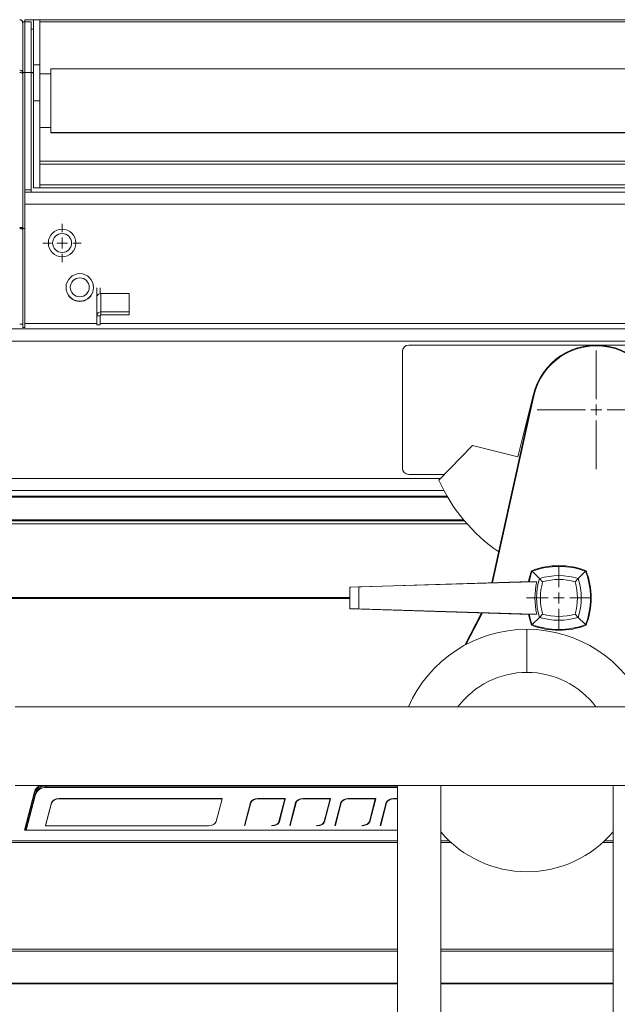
# Model space of a CAD drawing. Header units: millimetres. Extents: x 24 to 2406, y -1931 to 388.
# Tile 16 of 21: x 1239 to 1517, y -70 to 386. Entities that reach past the tile are written whole.
import ezdxf

# ---------------------------------------------------------------- set-up
doc = ezdxf.new("R2010")
doc.units = ezdxf.units.MM

# ---------------------------------------------------------------- blocks, each defined once
blk = doc.blocks.new('SW_CENTERMARKSYMBOL_3')
at = {"color": 0, "linetype": 'Continuous', "lineweight": 0}
for p, q in [((0, 5), (0, 27.5)), ((-5, 0), (-27.5, 0)), ((0, 0), (-2.5, 0)), ((0, 0), (0, 2.5)), ((0, 0), (0, -2.5)), ((0, 0), (2.5, 0)), ((5, 0), (27.5, 0)), ((0, -5), (0, -27.5))]:
    blk.add_line(p, q, dxfattribs=at)
blk = doc.blocks.new('SW_CENTERMARKSYMBOL_13')
at = {"color": 0, "linetype": 'Continuous', "lineweight": 0}
for p, q in [((0, 5), (0, 8.9)), ((-5, 0), (-8.9, 0)), ((0, 0), (-2.5, 0)), ((0, 0), (0, 2.5)), ((0, 0), (0, -2.5)), ((0, 0), (2.5, 0)), ((5, 0), (8.9, 0)), ((0, -5), (0, -8.9))]:
    blk.add_line(p, q, dxfattribs=at)
blk = doc.blocks.new('SW_CENTERMARKSYMBOL_14')
at = {"color": 0, "linetype": 'Continuous', "lineweight": 0}
for p, q in [((0, 5), (0, 15)), ((-5, 0), (-15, 0)), ((0, 0), (-2.5, 0)), ((0, 0), (0, 2.5)), ((0, 0), (0, -2.5)), ((0, 0), (2.5, 0)), ((5, 0), (15, 0)), ((0, -5), (0, -15))]:
    blk.add_line(p, q, dxfattribs=at)

msp = doc.modelspace()

# ---------------------------------------------------------------- linework, layer by layer
at = {"color": 7, "linetype": 'Continuous', "lineweight": 15}
for p, q in [((1240.8, 385.5), (1241.8, 385.5)), ((1240.8, 385.5), (1240.8, 362)), ((1245.8, 386.5), (1241.8, 386.5)), ((1241.8, 385.5), (1241.8, 386.5)), ((1241.8, 385.5), (1244.8, 385.5)), ((1241.8, 385.5), (1241.8, 362)), ((1244.8, 385.5), (1244.8, 362)), ((1245.8, 386.5), (1248.8, 386.5)), ((1245.8, 386.5), (1245.8, 365.55)), ((1702.8, 386.5), (1248.8, 386.5)), ((1248.8, 386.5), (1248.8, 365.55)), ((1702.8, 385.53), (1248.8, 385.53)), ((1244.8, 382.1), (1245.8, 382.1)), ((1245.8, 365.55), (1245.8, 348.91)), ((1245.8, 365.55), (1248.8, 365.55)), ((1248.8, 365.55), (1248.8, 348.91)), ((1240.39, 361.79), (1240.8, 361.79)), ((1240.8, 362), (1241.8, 362)), ((1240.8, 362), (1240.8, 289.69)), ((1241.8, 362), (1244.8, 362)), ((1241.8, 362), (1241.8, 307.5)), ((1244.8, 362), (1244.8, 307.5)), ((1253.8, 361.41), (1248.8, 361.41)), ((1697.8, 363.66), (1253.8, 363.66)), ((1253.8, 334.16), (1253.8, 363.66)), ((1245.8, 348.91), (1248.8, 348.91)), ((1245.8, 348.91), (1245.8, 308.5)), ((1248.8, 348.91), (1248.8, 308.5)), ((1248.8, 336.41), (1253.8, 336.41)), ((1253.8, 334.16), (1697.8, 334.16)), ((1253.8, 334), (1253.8, 334.16)), ((1253.8, 334), (1697.8, 334)), ((1702.8, 320.81), (1248.8, 320.81)), ((1702.8, 319.48), (1248.8, 319.48)), ((1244.8, 307.5), (1241.8, 307.5)), ((1241.8, 307.5), (1241.8, 289.69)), ((1618.3, 306.5), (1241.8, 306.5)), ((1244.8, 306.5), (1244.8, 307.5)), ((1245.8, 308.5), (1248.8, 308.5)), ((1618.3, 308.5), (1248.8, 308.5)), ((1239.8, 289.91), (1240.8, 289.91)), ((1239.8, 289.55), (1239.8, 289.91)), ((1240.8, 289.69), (1240.8, 243.7)), ((1240.8, 289.69), (1241.8, 289.69)), ((1241.8, 289.69), (1241.8, 243.7)), ((1260.9, 262.28), (1260.9, 262.27)), ((1273.7, 262.27), (1273.7, 262.28)), ((1275.22, 257.69), (1275.22, 262.08)), ((1276.72, 259.43), (1276.72, 262.08)), ((1275.22, 249.14), (1275.22, 257.69)), ((1277.12, 250.92), (1277.12, 259.47)), ((1290.22, 259.47), (1277.12, 259.47)), ((1290.22, 250.92), (1290.22, 259.47)), ((1276.72, 249.14), (1275.22, 249.14)), ((1275.22, 244.91), (1275.22, 249.14)), ((1276.72, 244.91), (1276.72, 249.14)), ((1277.12, 250.92), (1290.22, 250.92)), ((1277.12, 249.51), (1277.12, 250.92)), ((1277.12, 249.51), (1290.22, 249.51)), ((1290.22, 250.92), (1290.22, 249.51)), ((1706.8, 243), (812, 243)), ((1239.4, 245.2), (1240.8, 245.2)), ((1240.8, 243.7), (1241.8, 243.7)), ((1275.22, 244.91), (1276.72, 244.91)), ((2402.8, 237.4), (812, 237.4)), ((1575, 235.5), (1420, 235.5)), ((1417, 232.5), (1417, 178.5)), ((1458.55, 125.31), (1477.71, 211.98)), ((1478, 211.91), (1458.86, 125.32)), ((1477.89, 212.76), (1470.64, 183.65)), ((1478, 211.91), (1477.71, 211.98)), ((1449.53, 188.91), (1433.99, 172.81)), ((1470.64, 183.65), (1449.53, 188.91)), ((1420, 175.5), (1436.58, 175.5)), ((1438.01, 165), (810.72, 165)), ((1436.34, 168), (812, 168)), ((1445.78, 154), (1113.67, 154)), ((1477.27, 130.58), (1477, 130.85)), ((1480.64, 127.21), (1477.27, 130.58)), ((1498.64, 127.21), (1502.01, 130.58)), ((1502.01, 130.58), (1502.28, 130.85)), ((1393.08, 123.27), (1471.47, 125.71)), ((1477.6, 125.71), (1396.75, 123.29)), ((1471.47, 125.71), (1477.6, 125.71)), ((1477.6, 125.71), (1479.34, 125.71)), ((1482.09, 125.76), (1480.64, 127.21)), ((1497.19, 125.76), (1498.64, 127.21)), ((1396.75, 123.29), (1392.56, 123.21)), ((1392.56, 123.21), (1393.08, 123.27)), ((1392.56, 123.21), (1392.56, 113.21)), ((1396.75, 123.29), (1396.75, 113.13)), ((1393.08, 113.15), (1392.56, 113.21)), ((1392.56, 113.21), (1396.75, 113.13)), ((1471.47, 110.71), (1393.08, 113.15)), ((1477.6, 110.71), (1396.75, 113.13)), ((1445.94, 96.27), (1453.8, 111.26)), ((1454.13, 111.25), (1446.41, 96.53)), ((1471.47, 110.71), (1477.6, 110.71)), ((1477.6, 110.71), (1479.34, 110.71)), ((1482.09, 110.66), (1480.64, 109.21)), ((1497.19, 110.66), (1498.64, 109.21)), ((1477.27, 105.84), (1477, 105.57)), ((1480.64, 109.21), (1477.27, 105.84)), ((1498.64, 109.21), (1502.01, 105.84)), ((1502.01, 105.84), (1502.28, 105.57)), ((1474.82, 103.67), (1474.8, 103.67)), ((1474.8, 83.67), (1474.82, 83.67)), ((1734.6, 67.63), (1237.3, 67.63)), ((1237.3, 31.13), (1734.6, 31.13)), ((1246.23, 28.26), (1241.6, 10.41)), ((1246.23, 27.68), (1241.75, 10.41)), ((1246.78, 27.54), (1242.33, 10.41)), ((1246.23, 27.68), (1246.23, 28.26)), ((1246.78, 26.96), (1246.78, 27.54)), ((1414.81, 30.86), (1251.77, 30.85)), ((1251.77, 30.27), (1251.77, 30.85)), ((1414.81, 30.29), (1251.77, 30.27)), ((1414.81, 31.13), (1414.81, -116.34)), ((1434.81, -116.34), (1434.81, 31.13)), ((1514.81, 31.13), (1514.81, -116.34)), ((1246.78, 26.96), (1242.48, 10.41)), ((1254.13, 23.16), (1251.39, 12.6)), ((1254.13, 22.99), (1251.41, 12.52)), ((1254.13, 22.99), (1254.13, 23.16)), ((1333.23, 25.12), (1257.65, 25.11)), ((1257.65, 24.94), (1257.65, 25.11)), ((1333.23, 24.95), (1257.65, 24.94)), ((1330.59, 14.45), (1333.33, 25.02)), ((1333.23, 24.95), (1333.23, 25.12)), ((1346.46, 23.23), (1343.73, 12.7)), ((1346.46, 23.06), (1343.76, 12.63)), ((1343.93, 12.67), (1346.67, 23.22)), ((1346.46, 23.23), (1346.46, 23.06)), ((1362.56, 25.12), (1349.92, 25.12)), ((1349.92, 24.96), (1362.44, 24.96)), ((1362.44, 24.96), (1359.71, 14.43)), ((1362.44, 24.79), (1359.71, 14.25)), ((1359.91, 14.39), (1362.66, 25.02)), ((1362.44, 24.96), (1362.44, 24.79)), ((1362.56, 24.95), (1362.44, 24.95)), ((1362.56, 25.12), (1362.56, 24.95)), ((1367.46, 23.23), (1364.73, 12.7)), ((1367.46, 23.06), (1364.76, 12.63)), ((1364.93, 12.67), (1367.67, 23.22)), ((1367.46, 23.23), (1367.46, 23.06)), ((1383.56, 25.12), (1370.92, 25.12)), ((1370.92, 24.96), (1383.44, 24.96)), ((1383.44, 24.96), (1380.71, 14.43)), ((1383.44, 24.79), (1380.71, 14.26)), ((1380.91, 14.4), (1383.66, 25.02)), ((1383.44, 24.96), (1383.44, 24.79)), ((1383.56, 24.95), (1383.44, 24.95)), ((1383.56, 25.12), (1383.56, 24.95)), ((1388.46, 23.24), (1385.73, 12.71)), ((1388.46, 23.06), (1385.76, 12.63)), ((1385.93, 12.67), (1388.67, 23.22)), ((1388.46, 23.24), (1388.46, 23.06)), ((1404.56, 25.12), (1391.92, 25.12)), ((1391.92, 25.12), (1391.92, 24.96)), ((1391.92, 24.96), (1404.44, 24.96)), ((1404.44, 24.96), (1401.71, 14.43)), ((1404.44, 24.79), (1401.71, 14.26)), ((1401.91, 14.4), (1404.66, 25.03)), ((1404.44, 24.96), (1404.44, 24.79)), ((1404.56, 24.95), (1404.44, 24.95)), ((1404.56, 25.12), (1404.56, 24.95)), ((1409.46, 23.24), (1406.73, 12.71)), ((1409.46, 23.07), (1406.76, 12.63)), ((1406.93, 12.67), (1409.67, 23.22)), ((1409.46, 23.24), (1409.46, 23.07)), ((1414.81, 25.13), (1412.92, 25.13)), ((1412.92, 25.13), (1412.92, 24.96)), ((1412.92, 24.96), (1414.81, 24.96)), ((1359.71, 14.43), (1359.71, 14.25)), ((1380.71, 14.43), (1380.71, 14.26)), ((1401.71, 14.43), (1401.71, 14.26)), ((1241.6, 10.41), (1414.81, 10.41)), ((1251.49, 12.5), (1327.06, 12.5)), ((1398.45, 12.67), (1398.45, 12.51)), ((1414.81, -60.9), (887.11, -60.9)), ((1514.81, -60.9), (1434.81, -60.9))]:
    msp.add_line(p, q, dxfattribs=at)
at = {"color": 8, "linetype": 'Continuous', "lineweight": 15}
for p, q in [((1245.8, 362.07), (1244.8, 362.07)), ((1245.8, 361.81), (1244.8, 361.81)), ((1618.3, 309.9), (1248.8, 309.9)), ((1706.8, 300.9), (1241.8, 300.9)), ((1275.22, 245.6), (1241.8, 245.6)), ((1706.8, 245.6), (1276.72, 245.6)), ((1434.75, 173.6), (812, 173.6)), ((1437.78, 165.4), (812, 165.4)), ((1445.45, 154.4), (1112.82, 154.4)), ((1446.99, 152.6), (1116.47, 152.6)), ((1392.56, 118.37), (1206.05, 118.37)), ((1392.56, 117.94), (1206.19, 117.94)), ((1474.8, 103.67), (1474.8, 83.67)), ((1474.82, 103.67), (1474.82, 83.67)), ((1349.92, 25.12), (1349.92, 24.96)), ((1370.92, 25.12), (1370.92, 24.96)), ((1346.39, 22.14), (1346.23, 22.14)), ((1346.46, 22.42), (1346.3, 22.42)), ((1361.91, 22.14), (1361.75, 22.14)), ((1361.99, 22.42), (1361.83, 22.42)), ((1367.38, 22.14), (1367.22, 22.14)), ((1367.46, 22.42), (1367.3, 22.42)), ((1382.91, 22.14), (1382.75, 22.14)), ((1382.99, 22.42), (1382.83, 22.42)), ((1388.38, 22.14), (1388.22, 22.14)), ((1388.46, 22.42), (1388.3, 22.42)), ((1403.91, 22.14), (1403.75, 22.14)), ((1403.99, 22.42), (1403.83, 22.42)), ((1409.38, 22.14), (1409.22, 22.14)), ((1409.46, 22.42), (1409.3, 22.42)), ((1251.39, 12.56), (1251.39, 12.6)), ((1343.73, 12.7), (1343.73, 12.67)), ((1356.45, 12.67), (1356.45, 12.51)), ((1364.73, 12.7), (1364.73, 12.67)), ((1377.45, 12.67), (1377.45, 12.51)), ((1385.73, 12.71), (1385.73, 12.67)), ((1406.73, 12.71), (1406.73, 12.67)), ((1414.81, 5.49), (832.28, 5.49)), ((1414.81, 4.69), (832.64, 4.69)), ((1438.78, 5.49), (1434.81, 5.49)), ((1439.65, 4.69), (1434.81, 4.69)), ((1514.81, 4.69), (1509.98, 4.69)), ((1514.81, 5.49), (1510.85, 5.49)), ((1414.81, -44.73), (874.11, -44.73)), ((1514.81, -44.73), (1434.81, -44.73)), ((1414.81, -45.72), (874.47, -45.72)), ((1514.81, -45.72), (1434.81, -45.72)), ((1414.81, -60.49), (886.65, -60.49)), ((1514.81, -60.49), (1434.81, -60.49))]:
    msp.add_line(p, q, dxfattribs=at)
at = {"color": 7, "linetype": 'Continuous', "lineweight": 15, "flags": 128}
for points in [[(1477, 130.85), (1475.97, 127.78), (1475.49, 125.86)], [(1475.49, 110.55), (1475.97, 108.64), (1477, 105.57)], [(1343.73, 12.7), (1343.73, 12.67), (1343.75, 12.64), (1343.77, 12.62), (1343.81, 12.61), (1343.85, 12.61), (1343.89, 12.62), (1343.91, 12.64), (1343.93, 12.67)], [(1356.45, 12.67), (1356.42, 12.66), (1356.38, 12.65), (1356.36, 12.62), (1356.35, 12.59), (1356.36, 12.56), (1356.38, 12.53), (1356.42, 12.51), (1356.45, 12.51)], [(1364.73, 12.7), (1364.73, 12.67), (1364.75, 12.64), (1364.77, 12.62), (1364.81, 12.61), (1364.85, 12.61), (1364.89, 12.62), (1364.91, 12.64), (1364.93, 12.67)], [(1377.45, 12.67), (1377.42, 12.67), (1377.38, 12.65), (1377.36, 12.62), (1377.35, 12.59), (1377.36, 12.56), (1377.38, 12.53), (1377.42, 12.51), (1377.45, 12.51)], [(1385.73, 12.71), (1385.73, 12.67), (1385.75, 12.64), (1385.77, 12.62), (1385.81, 12.61), (1385.85, 12.61), (1385.89, 12.62), (1385.91, 12.64), (1385.93, 12.67)], [(1398.45, 12.67), (1398.42, 12.67), (1398.38, 12.65), (1398.36, 12.62), (1398.35, 12.59), (1398.36, 12.56), (1398.38, 12.53), (1398.42, 12.52), (1398.45, 12.51)], [(1406.73, 12.71), (1406.73, 12.68), (1406.75, 12.65), (1406.77, 12.62), (1406.81, 12.61), (1406.85, 12.61), (1406.89, 12.62), (1406.91, 12.64), (1406.93, 12.67)]]:
    msp.add_lwpolyline(points, dxfattribs=at)
at = {"color": 7, "linetype": 'Continuous', "lineweight": 15}
for centre, radius in [((1259.1, 282.89), 6.4), ((1259.1, 282.89), 4.4), ((1267.3, 262.28), 6.4), ((1267.3, 262.33), 4.4)]:
    msp.add_circle(centre, radius, dxfattribs=at)
for centre, radius, start, end in [((1267.3, 262.27), 6.4, 180.0133, 359.9867), ((1267.3, 262.12), 6.35, 199.0649, 340.9351), ((1277.07, 257.63), 1.85, 88.2746, 178.1636), ((1277.07, 249.08), 1.85, 88.2746, 178.1637), ((1277.11, 249.12), 0.389, 88.2759, 178.1628), ((1420, 232.5), 3, 90, 180), ((1507, 205.5), 30, 349.9678, 167.5322), ((1507, 205.5), 29.7, 349.9678, 167.5322), ((1420, 178.5), 3, 180, 270), ((1507, 205.5), 80, 204.1171, 235.5079), ((1489.64, 98.21), 35, 68.8323, 111.1677), ((1489.64, 98.21), 34.65, 69.0875, 110.9125), ((1509.64, 118.21), 34.65, 159.0875, 167.4997), ((1489.64, 98.21), 30.36, 72.7593, 107.2407), ((1469.64, 118.21), 34.65, 339.0875, 20.9125), ((1469.64, 118.21), 35, 338.8323, 21.1677), ((1509.64, 118.21), 30.36, 162.7593, 197.2407), ((1509.64, 118.21), 28.56, 164.6769, 195.3231), ((1489.64, 98.21), 28.56, 74.6769, 105.3231), ((1469.64, 118.21), 28.56, 344.6769, 15.3231), ((1469.64, 118.21), 30.36, 342.7593, 17.2407), ((1509.64, 118.21), 34.65, 192.5003, 200.9125), ((1489.64, 138.21), 28.56, 254.6769, 285.3231), ((1489.64, 138.21), 35, 248.8323, 291.1677), ((1489.64, 138.21), 34.65, 249.0875, 290.9125), ((1489.64, 138.21), 30.36, 252.7593, 287.2407), ((1474.8, 43.68), 59.99, 90, 156.4662), ((1474.82, 43.68), 59.99, 23.5338, 90), ((1474.8, 43.68), 39.99, 90, 143.2028), ((1474.82, 43.68), 39.99, 36.7972, 90), ((1250.68, 26.95), 4.63, 115.4543, 163.6466), ((1251.02, 26.15), 5.03, 97.4679, 162.2396), ((1251.46, 25.89), 4.96, 86.485, 160.6411), ((1251.46, 25.32), 4.96, 86.485, 160.6411), ((1333.24, 25.03), 0.088, 352.4821, 96.8757), ((1333.23, 24.84), 0.111, 50.4965, 90.8992), ((1362.57, 25.03), 0.088, 352.4821, 96.8757), ((1362.57, 24.84), 0.111, 50.5101, 90.8857), ((1383.57, 25.04), 0.0881, 352.4899, 96.8593), ((1383.57, 24.84), 0.111, 50.4645, 90.9312), ((1404.57, 25.04), 0.0881, 352.4899, 96.8593), ((1404.57, 24.84), 0.111, 50.5038, 90.9129), ((1251.48, 12.59), 0.0881, 172.4874, 276.8618), ((1474.81, 43.67), 52.5, 220.3676, 319.6324)]:
    msp.add_arc(centre, radius, start, end, dxfattribs=at)
for centre, major_axis, ratio, start_param, end_param in [((1512.69, 118.21), (34.19, 0), 0.996024, 2.919505, 3.36368), ((1257.65, 22.77), (3.57, 0), 0.655322, 1.570842, 2.973204), ((1257.65, 22.6), (3.57, 0), 0.655322, 1.570842, 2.973204), ((1349.92, 22.86), (3.5, 0), 0.645949, 1.57084, 2.975567), ((1349.92, 22.69), (3.5, 0), 0.645949, 1.959991, 2.975567), ((1349.92, 22.86), (3.3, 0), 0.635463, 1.570838, 2.968902), ((1370.92, 22.77), (3.52, 0), 0.667161, 1.570844, 2.943794), ((1370.92, 22.6), (3.52, 0), 0.667161, 1.947616, 2.943794), ((1370.92, 22.77), (3.32, 0), 0.65781, 1.570842, 2.934966), ((1392, 22.78), (3.6, 0), 0.650743, 1.592973, 2.946147), ((1392, 22.61), (3.6, 0), 0.650743, 1.959748, 2.946147), ((1392, 22.78), (3.4, 0), 0.640647, 1.594267, 2.937478), ((1413, 22.78), (3.6, 0), 0.650743, 1.592973, 2.946147), ((1413, 22.61), (3.6, 0), 0.650743, 1.959743, 2.946147), ((1413, 22.78), (3.4, 0), 0.640647, 1.594267, 2.937478), ((1327.06, 14.85), (3.57, 0), 0.655322, 4.712434, 6.114796), ((1356.45, 14.77), (3.3, 0), 0.635463, 4.712431, 6.119805), ((1356.45, 14.77), (3.5, 0), 0.645922, 4.712433, 6.117166), ((1356.45, 14.59), (3.3, 0), 0.635463, 5.126224, 6.119805), ((1377.45, 14.77), (3.3, 0), 0.635463, 4.712431, 6.119805), ((1377.45, 14.77), (3.5, 0), 0.645922, 4.712433, 6.117166), ((1377.45, 14.6), (3.3, 0), 0.635463, 5.126208, 6.119805), ((1397.52, 14.8), (4.25, 0), 0.512359, 4.934439, 6.112342), ((1397.52, 14.8), (4.46, 0), 0.525815, 4.92429, 6.11023), ((1397.52, 14.63), (4.25, 0), 0.512359, 5.276518, 6.112342)]:
    msp.add_ellipse(centre, major_axis=major_axis, ratio=ratio, start_param=start_param, end_param=end_param, dxfattribs=at)
for points, knots in [([(1239.4, 386.5), (1239.59, 386.5), (1239.76, 386.46), (1240.02, 386.36), (1240.1, 386.31), (1240.25, 386.21), (1240.32, 386.16), (1240.45, 386.03), (1240.51, 385.96), (1240.61, 385.8), (1240.66, 385.72), (1240.77, 385.47), (1240.8, 385.28), (1240.8, 385.1)], [0, 0, 0, 0, 0.25, 0.25, 0.375, 0.375, 0.5, 0.5, 0.625, 0.625, 0.75, 0.75, 1, 1, 1, 1]), ([(1240.8, 385), (1240.8, 385.18), (1240.77, 385.36), (1240.66, 385.61), (1240.62, 385.69), (1240.51, 385.85), (1240.45, 385.92), (1240.26, 386.11), (1240.1, 386.22), (1239.77, 386.37), (1239.59, 386.42), (1239.4, 386.43)], [0, 0, 0, 0, 0.25, 0.25, 0.375, 0.375, 0.5, 0.5, 0.75, 0.75, 1, 1, 1, 1]), ([(1239.4, 363.02), (1239.59, 363.03), (1239.76, 363.01), (1240.02, 362.92), (1240.1, 362.89), (1240.25, 362.8), (1240.32, 362.75), (1240.45, 362.64), (1240.51, 362.57), (1240.61, 362.44), (1240.66, 362.36), (1240.77, 362.13), (1240.8, 361.96), (1240.8, 361.79)], [0, 0, 0, 0, 0.25, 0.25, 0.375, 0.375, 0.5, 0.5, 0.625, 0.625, 0.75, 0.75, 1, 1, 1, 1]), ([(1240.8, 361.36), (1240.8, 361.43), (1240.77, 361.51), (1240.66, 361.62), (1240.62, 361.65), (1240.51, 361.73), (1240.45, 361.76), (1240.26, 361.86), (1240.1, 361.92), (1239.77, 362.03), (1239.59, 362.08), (1239.4, 362.12)], [0, 0, 0, 0, 0.25, 0.25, 0.375, 0.375, 0.5, 0.5, 0.75, 0.75, 1, 1, 1, 1]), ([(1239.4, 290.06), (1239.59, 290.09), (1239.76, 290.11), (1240.02, 290.13), (1240.1, 290.13), (1240.25, 290.12), (1240.32, 290.12), (1240.45, 290.1), (1240.51, 290.09), (1240.61, 290.07), (1240.66, 290.05), (1240.77, 290), (1240.8, 289.96), (1240.8, 289.91)], [0, 0, 0, 0, 0.25, 0.25, 0.375, 0.375, 0.5, 0.5, 0.625, 0.625, 0.75, 0.75, 1, 1, 1, 1]), ([(1239.4, 289.75), (1239.5, 289.81), (1239.6, 289.86), (1239.75, 289.91), (1239.8, 289.92), (1239.8, 289.91)], [0, 0, 0, 0, 0.5, 0.5, 1, 1, 1, 1]), ([(1240.8, 289.32), (1240.8, 289.33), (1240.77, 289.35), (1240.66, 289.38), (1240.62, 289.39), (1240.51, 289.41), (1240.45, 289.43), (1240.26, 289.46), (1240.1, 289.49), (1239.77, 289.56), (1239.59, 289.59), (1239.4, 289.63)], [0, 0, 0, 0, 0.25, 0.25, 0.375, 0.375, 0.5, 0.5, 0.75, 0.75, 1, 1, 1, 1])]:
    msp.add_open_spline(points, degree=3, knots=knots, dxfattribs=at)

# ---------------------------------------------------------------- block references
at = {"color": 7, "linetype": 'Continuous', "lineweight": 0}
for name, p in [('SW_CENTERMARKSYMBOL_13', (1259.1, 282.89)), ('SW_CENTERMARKSYMBOL_3', (1507, 205.5)), ('SW_CENTERMARKSYMBOL_14', (1489.64, 118.21))]:
    msp.add_blockref(name, p, dxfattribs=at)

doc.saveas('drawing.dxf')
